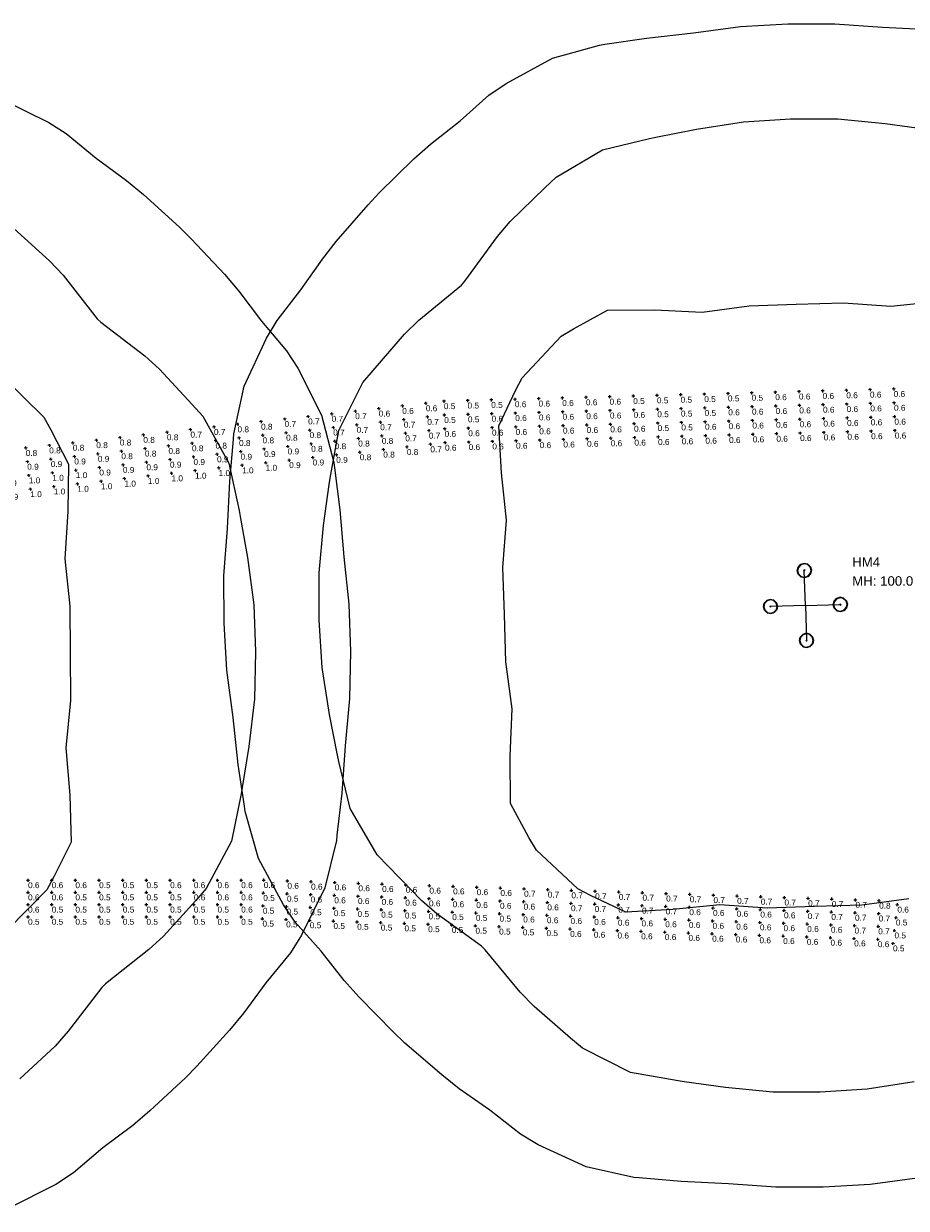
# Model space of a CAD drawing. Extents: x -62 to 9200, y 444 to 4096.
# Tile 5 of 32: x 1739 to 2112, y 1641 to 2141. Entities that reach past the tile are written whole.
import ezdxf

# ---------------------------------------------------------------- set-up
doc = ezdxf.new("R2010")
doc.units = 0
doc.header["$MEASUREMENT"] = 0
for name, color, linetype, lineweight in [('AGI32-Project_1-CALCPTS', 7, 'Continuous', 0), ('AGI32-Project_1-LUMINAIRE', 7, 'Continuous', 0), ('AGI32-Project_1-MARKPOINT', 7, 'Continuous', 0), ('AGI32-Project_1-POLE_PENDANT', 7, 'Continuous', 0), ('AGI32-Project_1-TEMPLATE', 7, 'Continuous', 0)]:
    doc.layers.add(name, color=color, linetype=linetype, lineweight=lineweight)
doc.styles.add('AGI32-Arial', font='arial.ttf')

# ---------------------------------------------------------------- blocks, each defined once
blk = doc.blocks.new('AGI32-IDxl7hnj-Project_1-LUMINAIRE-HM4_Template1')
at = {"layer": 'AGI32-Project_1-TEMPLATE', "color": 1, "linetype": 'ByBlock', "lineweight": 0}
for p, q in [((-39.88, 242.96, -100), (-19.94, 245.03, -100)), ((-19.94, 245.03, -100), (0, 245.55, -100)), ((0, 245.55, -100), (19.94, 245.03, -100)), ((19.94, 245.03, -100), (39.88, 242.96, -100)), ((-77.47, 239.28, -100), (-59.82, 241.41, -100)), ((-59.82, 241.41, -100), (-39.88, 242.96, -100)), ((39.88, 242.96, -100), (59.82, 241.41, -100)), ((59.82, 241.41, -100), (77.47, 239.28, -100)), ((-99.7, 234.05, -100), (-79.76, 239.05, -100)), ((-79.76, 239.05, -100), (-77.47, 239.28, -100)), ((77.47, 239.28, -100), (79.76, 239.05, -100)), ((79.76, 239.05, -100), (99.7, 234.05, -100)), ((-119.64, 224.08, -100), (-99.7, 234.05, -100)), ((99.7, 234.05, -100), (119.64, 224.08, -100)), ((-127.02, 219.34, -100), (-119.64, 224.08, -100)), ((119.64, 224.08, -100), (127.02, 219.34, -100)), ((-139.58, 208.87, -100), (-127.02, 219.34, -100)), ((127.02, 219.34, -100), (139.58, 208.87, -100)), ((-152.27, 199.4, -100), (-139.58, 208.87, -100)), ((139.58, 208.87, -100), (152.27, 199.4, -100)), ((-159.52, 193.38, -100), (-152.27, 199.4, -100)), ((152.27, 199.4, -100), (159.52, 193.38, -100)), ((-174.6, 179.46, -100), (-159.52, 193.38, -100)), ((159.52, 193.38, -100), (174.6, 179.46, -100)), ((-179.46, 174.6, -100), (-174.6, 179.46, -100)), ((174.6, 179.46, -100), (179.46, 174.6, -100)), ((-193.38, 159.52, -100), (-179.46, 174.6, -100)), ((179.46, 174.6, -100), (193.38, 159.52, -100)), ((-199.4, 152.27, -100), (-193.38, 159.52, -100)), ((193.38, 159.52, -100), (199.4, 152.27, -100)), ((-208.87, 139.58, -100), (-199.4, 152.27, -100)), ((199.4, 152.27, -100), (208.87, 139.58, -100)), ((-219.34, 127.02, -100), (-208.87, 139.58, -100)), ((208.87, 139.58, -100), (219.34, 127.02, -100)), ((-224.08, 119.64, -100), (-219.34, 127.02, -100)), ((219.34, 127.02, -100), (224.08, 119.64, -100)), ((-234.05, 99.7, -100), (-224.08, 119.64, -100)), ((224.08, 119.64, -100), (234.05, 99.7, -100)), ((-239.05, 79.76, -100), (-234.05, 99.7, -100)), ((234.05, 99.7, -100), (239.05, 79.76, -100)), ((-241.41, 59.82, -100), (-239.28, 77.47, -100)), ((-239.28, 77.47, -100), (-239.05, 79.76, -100)), ((239.05, 79.76, -100), (239.28, 77.47, -100)), ((239.28, 77.47, -100), (241.41, 59.82, -100)), ((-242.96, 39.88, -100), (-241.41, 59.82, -100)), ((241.41, 59.82, -100), (242.96, 39.88, -100)), ((-245.03, 19.94, -100), (-242.96, 39.88, -100)), ((242.96, 39.88, -100), (245.03, 19.94, -100)), ((-245.55, 0, -100), (-245.03, 19.94, -100)), ((245.03, 19.94, -100), (245.55, 0, -100)), ((-245.03, -19.94, -100), (-245.55, 0, -100)), ((245.55, 0, -100), (245.03, -19.94, -100)), ((-242.96, -39.88, -100), (-245.03, -19.94, -100)), ((245.03, -19.94, -100), (242.96, -39.88, -100)), ((242.96, -39.88, -100), (241.41, -59.82, -100)), ((-224.08, -119.64, -100), (-234.05, -99.7, -100)), ((234.05, -99.7, -100), (224.08, -119.64, -100)), ((-219.34, -127.02, -100), (-224.08, -119.64, -100)), ((224.08, -119.64, -100), (219.34, -127.02, -100)), ((-208.87, -139.58, -100), (-219.34, -127.02, -100)), ((219.34, -127.02, -100), (208.87, -139.58, -100)), ((-199.4, -152.27, -100), (-208.87, -139.58, -100)), ((208.87, -139.58, -100), (199.4, -152.27, -100)), ((-193.38, -159.52, -100), (-199.4, -152.27, -100)), ((199.4, -152.27, -100), (193.38, -159.52, -100)), ((-179.46, -174.6, -100), (-193.38, -159.52, -100)), ((193.38, -159.52, -100), (179.46, -174.6, -100)), ((-174.6, -179.46, -100), (-179.46, -174.6, -100)), ((179.46, -174.6, -100), (174.6, -179.46, -100)), ((-159.52, -193.38, -100), (-174.6, -179.46, -100)), ((174.6, -179.46, -100), (159.52, -193.38, -100)), ((-152.27, -199.4, -100), (-159.52, -193.38, -100)), ((159.52, -193.38, -100), (152.27, -199.4, -100)), ((-139.58, -208.87, -100), (-152.27, -199.4, -100)), ((152.27, -199.4, -100), (139.58, -208.87, -100)), ((-127.02, -219.34, -100), (-139.58, -208.87, -100)), ((139.58, -208.87, -100), (127.02, -219.34, -100)), ((-119.64, -224.08, -100), (-127.02, -219.34, -100)), ((127.02, -219.34, -100), (119.64, -224.08, -100)), ((-99.7, -234.05, -100), (-119.64, -224.08, -100)), ((119.64, -224.08, -100), (99.7, -234.05, -100)), ((-79.76, -239.05, -100), (-99.7, -234.05, -100)), ((99.7, -234.05, -100), (79.76, -239.05, -100)), ((-77.47, -239.28, -100), (-79.76, -239.05, -100)), ((-59.82, -241.41, -100), (-77.47, -239.28, -100)), ((77.47, -239.28, -100), (59.82, -241.41, -100)), ((79.76, -239.05, -100), (77.47, -239.28, -100)), ((-39.88, -242.96, -100), (-59.82, -241.41, -100)), ((-19.94, -245.03, -100), (-39.88, -242.96, -100)), ((39.88, -242.96, -100), (19.94, -245.03, -100)), ((59.82, -241.41, -100), (39.88, -242.96, -100)), ((0, -245.55, -100), (-19.94, -245.03, -100)), ((19.94, -245.03, -100), (0, -245.55, -100))]:
    blk.add_line(p, q, dxfattribs=at)
at = {"layer": 'AGI32-Project_1-TEMPLATE', "color": 5, "linetype": 'ByBlock', "lineweight": 0}
for p, q in [((-19.94, 204.82, -100), (0, 205.43, -100)), ((0, 205.43, -100), (19.94, 204.82, -100)), ((-57.19, 199.4, -100), (-39.88, 202.32, -100)), ((-39.88, 202.32, -100), (-19.94, 204.82, -100)), ((19.94, 204.82, -100), (39.88, 202.32, -100)), ((39.88, 202.32, -100), (57.19, 199.4, -100)), ((-79.76, 194.75, -100), (-59.82, 198.94, -100)), ((-59.82, 198.94, -100), (-57.19, 199.4, -100)), ((57.19, 199.4, -100), (59.82, 198.94, -100)), ((59.82, 198.94, -100), (79.76, 194.75, -100)), ((-99.7, 183.89, -100), (-79.76, 194.75, -100)), ((79.76, 194.75, -100), (99.7, 183.89, -100)), ((-104.66, 179.46, -100), (-99.7, 183.89, -100)), ((99.7, 183.89, -100), (104.66, 179.46, -100)), ((-119.64, 165.7, -100), (-104.66, 179.46, -100)), ((104.66, 179.46, -100), (119.64, 165.7, -100)), ((-125.3, 159.52, -100), (-119.64, 165.7, -100)), ((119.64, 165.7, -100), (125.3, 159.52, -100)), ((-139.58, 141.1, -100), (-125.3, 159.52, -100)), ((125.3, 159.52, -100), (139.58, 141.1, -100)), ((-141.1, 139.58, -100), (-139.58, 141.1, -100)), ((139.58, 141.1, -100), (141.1, 139.58, -100)), ((-159.52, 125.3, -100), (-141.1, 139.58, -100)), ((141.1, 139.58, -100), (159.52, 125.3, -100)), ((-165.7, 119.64, -100), (-159.52, 125.3, -100)), ((159.52, 125.3, -100), (165.7, 119.64, -100)), ((-179.46, 104.66, -100), (-165.7, 119.64, -100)), ((165.7, 119.64, -100), (179.46, 104.66, -100)), ((-183.89, 99.7, -100), (-179.46, 104.66, -100)), ((179.46, 104.66, -100), (183.89, 99.7, -100)), ((-194.75, 79.76, -100), (-183.89, 99.7, -100)), ((183.89, 99.7, -100), (194.75, 79.76, -100)), ((-198.94, 59.82, -100), (-194.75, 79.76, -100)), ((194.75, 79.76, -100), (198.94, 59.82, -100)), ((-202.32, 39.88, -100), (-199.4, 57.19, -100)), ((-199.4, 57.19, -100), (-198.94, 59.82, -100)), ((198.94, 59.82, -100), (199.4, 57.19, -100)), ((199.4, 57.19, -100), (202.32, 39.88, -100)), ((-204.82, 19.94, -100), (-202.32, 39.88, -100)), ((202.32, 39.88, -100), (204.82, 19.94, -100)), ((-205.43, 0, -100), (-204.82, 19.94, -100)), ((204.82, 19.94, -100), (205.43, 0, -100)), ((-204.82, -19.94, -100), (-205.43, 0, -100)), ((205.43, 0, -100), (204.82, -19.94, -100)), ((-202.32, -39.88, -100), (-204.82, -19.94, -100)), ((204.82, -19.94, -100), (202.32, -39.88, -100)), ((202.32, -39.88, -100), (199.4, -57.19, -100)), ((-165.7, -119.64, -100), (-179.46, -104.66, -100)), ((179.46, -104.66, -100), (165.7, -119.64, -100)), ((-159.52, -125.3, -100), (-165.7, -119.64, -100)), ((165.7, -119.64, -100), (159.52, -125.3, -100)), ((-141.1, -139.58, -100), (-159.52, -125.3, -100)), ((159.52, -125.3, -100), (141.1, -139.58, -100)), ((-139.58, -141.1, -100), (-141.1, -139.58, -100)), ((141.1, -139.58, -100), (139.58, -141.1, -100)), ((-125.3, -159.52, -100), (-139.58, -141.1, -100)), ((139.58, -141.1, -100), (125.3, -159.52, -100)), ((-119.64, -165.7, -100), (-125.3, -159.52, -100)), ((125.3, -159.52, -100), (119.64, -165.7, -100)), ((-104.66, -179.46, -100), (-119.64, -165.7, -100)), ((119.64, -165.7, -100), (104.66, -179.46, -100)), ((-99.7, -183.89, -100), (-104.66, -179.46, -100)), ((104.66, -179.46, -100), (99.7, -183.89, -100)), ((-79.76, -194.75, -100), (-99.7, -183.89, -100)), ((99.7, -183.89, -100), (79.76, -194.75, -100)), ((-59.82, -198.94, -100), (-79.76, -194.75, -100)), ((79.76, -194.75, -100), (59.82, -198.94, -100)), ((-57.19, -199.4, -100), (-59.82, -198.94, -100)), ((-39.88, -202.32, -100), (-57.19, -199.4, -100)), ((57.19, -199.4, -100), (39.88, -202.32, -100)), ((59.82, -198.94, -100), (57.19, -199.4, -100)), ((-19.94, -204.82, -100), (-39.88, -202.32, -100)), ((0, -205.43, -100), (-19.94, -204.82, -100)), ((19.94, -204.82, -100), (0, -205.43, -100)), ((39.88, -202.32, -100), (19.94, -204.82, -100))]:
    blk.add_line(p, q, dxfattribs=at)
at = {"layer": 'AGI32-Project_1-TEMPLATE', "color": 3, "linetype": 'ByBlock', "lineweight": 0}
for p, q in [((-94.36, 119.64, -100), (-79.76, 127.04, -100)), ((-79.76, 127.04, -100), (-59.82, 126.59, -100)), ((-59.82, 126.59, -100), (-39.88, 125.12, -100)), ((-39.88, 125.12, -100), (-19.94, 127.16, -100)), ((-19.94, 127.16, -100), (0, 127.16, -100)), ((0, 127.16, -100), (19.94, 127.16, -100)), ((19.94, 127.16, -100), (39.88, 125.12, -100)), ((39.88, 125.12, -100), (59.82, 126.59, -100)), ((59.82, 126.59, -100), (79.76, 127.04, -100)), ((79.76, 127.04, -100), (94.36, 119.64, -100)), ((-116.67, 99.7, -100), (-99.7, 116.67, -100)), ((-99.7, 116.67, -100), (-94.36, 119.64, -100)), ((94.36, 119.64, -100), (99.7, 116.67, -100)), ((99.7, 116.67, -100), (116.67, 99.7, -100)), ((-119.64, 94.36, -100), (-116.67, 99.7, -100)), ((116.67, 99.7, -100), (119.64, 94.36, -100)), ((-127.04, 79.76, -100), (-119.64, 94.36, -100)), ((119.64, 94.36, -100), (127.04, 79.76, -100)), ((-126.59, 59.82, -100), (-127.04, 79.76, -100)), ((127.04, 79.76, -100), (126.59, 59.82, -100)), ((-125.12, 39.88, -100), (-126.59, 59.82, -100)), ((126.59, 59.82, -100), (125.12, 39.88, -100)), ((-127.16, 19.94, -100), (-125.12, 39.88, -100)), ((125.12, 39.88, -100), (127.16, 19.94, -100)), ((-127.16, 0, -100), (-127.16, 19.94, -100)), ((127.16, 19.94, -100), (127.16, 0, -100)), ((-127.16, -19.94, -100), (-127.16, 0, -100)), ((127.16, 0, -100), (127.16, -19.94, -100)), ((-125.12, -39.88, -100), (-127.16, -19.94, -100)), ((127.16, -19.94, -100), (125.12, -39.88, -100)), ((125.12, -39.88, -100), (126.59, -59.82, -100)), ((-99.7, -116.67, -100), (-116.67, -99.7, -100)), ((116.67, -99.7, -100), (99.7, -116.67, -100)), ((-94.36, -119.64, -100), (-99.7, -116.67, -100)), ((-79.76, -127.04, -100), (-94.36, -119.64, -100)), ((94.36, -119.64, -100), (79.76, -127.04, -100)), ((99.7, -116.67, -100), (94.36, -119.64, -100)), ((-59.82, -126.59, -100), (-79.76, -127.04, -100)), ((-39.88, -125.12, -100), (-59.82, -126.59, -100)), ((-19.94, -127.16, -100), (-39.88, -125.12, -100)), ((0, -127.16, -100), (-19.94, -127.16, -100)), ((19.94, -127.16, -100), (0, -127.16, -100)), ((39.88, -125.12, -100), (19.94, -127.16, -100)), ((59.82, -126.59, -100), (39.88, -125.12, -100)), ((79.76, -127.04, -100), (59.82, -126.59, -100))]:
    blk.add_line(p, q, dxfattribs=at)
blk = doc.blocks.new('AGI32-IDxl7hnj-Project_1-LUMINAIRE-HM4_63')
at = {"layer": 'AGI32-Project_1-TEMPLATE', "color": 7, "linetype": 'ByBlock', "lineweight": 0}
blk.add_blockref('AGI32-IDxl7hnj-Project_1-LUMINAIRE-HM4_Template1', (0, 0), dxfattribs=at)
blk = doc.blocks.new('AGI32-IDxl7hnj-Project_1-LUMINAIRE-HM4_Symbol')
at = {"layer": 'AGI32-Project_1-LUMINAIRE', "color": 7, "linetype": 'ByBlock', "lineweight": 0}
for p, q in [((-0.87, 0.5), (-1, 0)), ((-0.87, 0.5, -0.3), (-1, 0, -0.3)), ((-1, 0), (-0.87, 0.5)), ((-1, 0), (-0.87, -0.5)), ((-1, 0, -0.3), (-1, 0)), ((-1, 0, -0.3), (-0.87, -0.5, -0.3)), ((-0.87, -0.5), (-1, 0)), ((-1, 0), (-1, 0, -0.3)), ((-0.82, 0.45, -0.3), (-0.95, 0, -0.3)), ((-0.95, 0, -0.3), (-0.82, -0.45, -0.3)), ((-0.5, 0.87), (-0.87, 0.5)), ((-0.5, 0.87, -0.3), (-0.87, 0.5, -0.3)), ((-0.87, 0.5), (-0.5, 0.87)), ((-0.87, 0.5, -0.3), (-0.87, 0.5)), ((-0.87, 0.5), (-0.87, 0.5, -0.3)), ((-0.45, 0.82, -0.3), (-0.82, 0.45, -0.3)), ((0, 1), (-0.5, 0.87)), ((0, 1, -0.3), (-0.5, 0.87, -0.3)), ((-0.5, 0.87), (0, 1)), ((-0.5, 0.87, -0.3), (-0.5, 0.87)), ((-0.5, 0.87), (-0.5, 0.87, -0.3)), ((0, 0.95, -0.3), (-0.45, 0.82, -0.3)), ((-0.1, 0), (0.1, 0)), ((0.5, 0.87), (0, 1)), ((0.5, 0.87, -0.3), (0, 1, -0.3)), ((0, 1, -0.3), (0, 1)), ((0, 1), (0.5, 0.87)), ((0, 1), (0, 1, -0.3)), ((0.45, 0.82, -0.3), (0, 0.95, -0.3)), ((0, -0.1), (0, 0.1)), ((0, 0.1), (0.1, 0)), ((0, -0.1), (0.1, 0)), ((0.82, 0.45, -0.3), (0.45, 0.82, -0.3)), ((0.87, 0.5), (0.5, 0.87)), ((0.87, 0.5, -0.3), (0.5, 0.87, -0.3)), ((0.5, 0.87, -0.3), (0.5, 0.87)), ((0.5, 0.87), (0.87, 0.5)), ((0.5, 0.87), (0.5, 0.87, -0.3)), ((0.95, 0, -0.3), (0.82, 0.45, -0.3)), ((0.82, -0.45, -0.3), (0.95, 0, -0.3)), ((1, 0), (0.87, 0.5)), ((1, 0, -0.3), (0.87, 0.5, -0.3)), ((0.87, 0.5, -0.3), (0.87, 0.5)), ((0.87, 0.5), (1, 0)), ((0.87, 0.5), (0.87, 0.5, -0.3)), ((0.87, -0.5), (1, 0)), ((0.87, -0.5, -0.3), (1, 0, -0.3)), ((1, 0), (0.87, -0.5)), ((1, 0), (1, 0, -0.3)), ((1, 0, -0.3), (1, 0)), ((-0.87, -0.5), (-0.5, -0.87)), ((-0.87, -0.5, -0.3), (-0.87, -0.5)), ((-0.87, -0.5, -0.3), (-0.5, -0.87, -0.3)), ((-0.5, -0.87), (-0.87, -0.5)), ((-0.87, -0.5), (-0.87, -0.5, -0.3)), ((-0.82, -0.45, -0.3), (-0.45, -0.82, -0.3)), ((-0.5, -0.87), (0, -1)), ((-0.5, -0.87, -0.3), (-0.5, -0.87)), ((-0.5, -0.87, -0.3), (0, -1, -0.3)), ((0, -1), (-0.5, -0.87)), ((-0.5, -0.87), (-0.5, -0.87, -0.3)), ((-0.45, -0.82, -0.3), (0, -0.95, -0.3)), ((0, -0.95, -0.3), (0.45, -0.82, -0.3)), ((0, -1), (0.5, -0.87)), ((0, -1, -0.3), (0.5, -0.87, -0.3)), ((0.5, -0.87), (0, -1)), ((0, -1, -0.3), (0, -1)), ((0, -1), (0, -1, -0.3)), ((0.45, -0.82, -0.3), (0.82, -0.45, -0.3)), ((0.5, -0.87), (0.87, -0.5)), ((0.5, -0.87, -0.3), (0.87, -0.5, -0.3)), ((0.87, -0.5), (0.5, -0.87)), ((0.5, -0.87, -0.3), (0.5, -0.87)), ((0.5, -0.87), (0.5, -0.87, -0.3)), ((0.87, -0.5, -0.3), (0.87, -0.5)), ((0.87, -0.5), (0.87, -0.5, -0.3))]:
    blk.add_line(p, q, dxfattribs=at)
blk = doc.blocks.new('AGI32-IDxl7hnj-Project_1-LUMINAIRE-HM4_43-1')
at = {"layer": 'AGI32-Project_1-LUMINAIRE', "color": 7, "linetype": 'ByBlock', "lineweight": 0, "xscale": 3, "yscale": 3, "zscale": 3}
blk.add_blockref('AGI32-IDxl7hnj-Project_1-LUMINAIRE-HM4_Symbol', (0, 0), dxfattribs=at)
blk = doc.blocks.new('AGI32-IDxl7hnj-Project_1-LUMINAIRE-HM4_43-2')
at = {"layer": 'AGI32-Project_1-LUMINAIRE', "color": 7, "linetype": 'ByBlock', "lineweight": 0, "xscale": 3, "yscale": 3, "zscale": 3}
blk.add_blockref('AGI32-IDxl7hnj-Project_1-LUMINAIRE-HM4_Symbol', (0, 0), dxfattribs=at)
blk = doc.blocks.new('AGI32-IDxl7hnj-Project_1-LUMINAIRE-HM4_43-3')
at = {"layer": 'AGI32-Project_1-LUMINAIRE', "color": 7, "linetype": 'ByBlock', "lineweight": 0, "xscale": 3, "yscale": 3, "zscale": 3}
blk.add_blockref('AGI32-IDxl7hnj-Project_1-LUMINAIRE-HM4_Symbol', (0, 0), dxfattribs=at)
blk = doc.blocks.new('AGI32-IDxl7hnj-Project_1-LUMINAIRE-HM4_43-4')
at = {"layer": 'AGI32-Project_1-LUMINAIRE', "color": 7, "linetype": 'ByBlock', "lineweight": 0, "xscale": 3, "yscale": 3, "zscale": 3}
blk.add_blockref('AGI32-IDxl7hnj-Project_1-LUMINAIRE-HM4_Symbol', (0, 0), dxfattribs=at)
blk = doc.blocks.new('AGI32-IDxl7hnj-Project_1-LUMINAIRE-HM4_43_Labels')
at = {"layer": 'AGI32-Project_1-LUMINAIRE', "color": 7, "linetype": 'ByBlock', "lineweight": 0, "char_height": 4, "attachment_point": 1, "style": 'AGI32-Arial'}
for s, insert in [('HM4', (19.77, 20.35, 100)), ('MH: 100.0', (19.77, 12.35, 100))]:
    blk.add_mtext(s, dxfattribs=dict(at, insert=insert))
blk = doc.blocks.new('AGI32-IDxl7hnj-Project_1-LUMINAIRE-HM4_43')
at = {"layer": 'AGI32-Project_1-POLE_PENDANT', "color": 7, "linetype": 'ByBlock', "lineweight": 0}
for q in [(0, 14.751), (-14.751, 0), (14.751, 0), (0, -14.751), (0, 0, -100)]:
    blk.add_line((0, 0), q, dxfattribs=at)
at = {"layer": 'AGI32-Project_1-LUMINAIRE', "color": 7, "linetype": 'ByBlock', "lineweight": 0}
for name, p, rotation in [('AGI32-IDxl7hnj-Project_1-LUMINAIRE-HM4_43-2', (0, 14.751), 90.00007750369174), ('AGI32-IDxl7hnj-Project_1-LUMINAIRE-HM4_43-3', (-14.751, 0), 180.0001550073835), ('AGI32-IDxl7hnj-Project_1-LUMINAIRE-HM4_43-4', (0, -14.751), 270.0002325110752), ('AGI32-IDxl7hnj-Project_1-LUMINAIRE-HM4_43_Labels', (0, 0, -100), 268.2629214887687)]:
    blk.add_blockref(name, p, dxfattribs=dict(at, rotation=rotation))
blk.add_blockref('AGI32-IDxl7hnj-Project_1-LUMINAIRE-HM4_43-1', (14.751, 0), dxfattribs=at)
at = {"layer": 'AGI32-Project_1-TEMPLATE', "color": 7, "linetype": 'ByBlock', "lineweight": 0}
blk.add_blockref('AGI32-IDxl7hnj-Project_1-LUMINAIRE-HM4_Template1', (0, 0), dxfattribs=at)
blk = doc.blocks.new('AGI32-IDxl7hnj-MARKPOINT')
at = {"layer": 'AGI32-Project_1-MARKPOINT', "color": 0, "linetype": 'Continuous', "lineweight": 0}
for p, q in [((-0.125, 0), (0.125, 0)), ((0, -0.125), (0, 0.125))]:
    blk.add_line(p, q, dxfattribs=at)
blk = doc.blocks.new('AGI32-IDxl7hnj-Project_1-CALCPTS-US 35 EB - STA 1133+00 TO STA 1134+00_Luminance')
at = {"layer": 'AGI32-Project_1-MARKPOINT', "color": 154, "linetype": 'Continuous', "lineweight": 0, "xscale": 5, "yscale": 5, "zscale": 5}
for p in [(1741.02, 1779.54), (1751.02, 1779.54), (1761.02, 1779.54), (1771.02, 1779.54), (1781.02, 1779.54), (1791.02, 1779.54), (1801.02, 1779.54), (1811.02, 1779.54), (1821.02, 1779.54), (1831.02, 1779.54), (1741.02, 1774.39), (1751.02, 1774.39), (1761.02, 1774.39), (1771.02, 1774.39), (1781.02, 1774.39), (1791.02, 1774.39), (1801.02, 1774.39), (1811.02, 1774.39), (1821.02, 1774.39), (1831.02, 1774.39), (1741.02, 1769.24), (1751.02, 1769.24), (1761.02, 1769.24), (1771.02, 1769.24), (1781.02, 1769.24), (1791.02, 1769.24), (1801.02, 1769.24), (1811.02, 1769.24), (1821.02, 1769.24), (1831.02, 1769.24), (1741.02, 1764.09), (1751.02, 1764.09), (1761.02, 1764.09), (1771.02, 1764.09), (1781.02, 1764.09), (1791.02, 1764.09), (1801.02, 1764.09), (1811.02, 1764.09), (1821.02, 1764.09), (1831.02, 1764.09)]:
    blk.add_blockref('AGI32-IDxl7hnj-MARKPOINT', p, dxfattribs=at)
at = {"layer": 'AGI32-Project_1-CALCPTS', "color": 154, "linetype": 'Continuous', "lineweight": 0, "char_height": 2.5, "attachment_point": 1, "style": 'AGI32-Arial'}
for s, insert in [('0.6', (1741.02, 1778.71)), ('0.6', (1751.02, 1778.71)), ('0.6', (1761.02, 1778.71)), ('0.5', (1771.02, 1778.71)), ('0.5', (1781.02, 1778.71)), ('0.5', (1791.02, 1778.71)), ('0.6', (1801.02, 1778.71)), ('0.6', (1811.02, 1778.71)), ('0.6', (1821.02, 1778.71)), ('0.6', (1831.02, 1778.71)), ('0.6', (1741.02, 1773.56)), ('0.6', (1751.02, 1773.56)), ('0.5', (1761.02, 1773.56)), ('0.5', (1771.02, 1773.56)), ('0.5', (1781.02, 1773.56)), ('0.5', (1791.02, 1773.56)), ('0.5', (1801.02, 1773.56)), ('0.6', (1811.02, 1773.56)), ('0.6', (1821.02, 1773.56)), ('0.6', (1831.02, 1773.56)), ('0.6', (1741.02, 1768.41)), ('0.5', (1751.02, 1768.41)), ('0.5', (1761.02, 1768.41)), ('0.5', (1771.02, 1768.41)), ('0.5', (1781.02, 1768.41)), ('0.5', (1791.02, 1768.41)), ('0.5', (1801.02, 1768.41)), ('0.5', (1811.02, 1768.41)), ('0.5', (1821.02, 1768.41)), ('0.6', (1831.02, 1768.41)), ('0.5', (1741.02, 1763.26)), ('0.5', (1751.02, 1763.26)), ('0.5', (1761.02, 1763.26)), ('0.5', (1771.02, 1763.26)), ('0.5', (1781.02, 1763.26)), ('0.5', (1791.02, 1763.26)), ('0.5', (1801.02, 1763.26)), ('0.5', (1811.02, 1763.26)), ('0.5', (1821.02, 1763.26)), ('0.5', (1831.02, 1763.26))]:
    blk.add_mtext(s, dxfattribs=dict(at, insert=insert))
blk = doc.blocks.new('AGI32-IDxl7hnj-Project_1-CALCPTS-US 35 EB - STA 1134+00 TO STA 1137+00_Luminance')
at = {"layer": 'AGI32-Project_1-MARKPOINT', "color": 154, "linetype": 'Continuous', "lineweight": 0, "xscale": 5, "yscale": 5, "zscale": 5, "rotation": 358.0852998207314}
for p in [(1840.55, 1779.6), (1850.54, 1779.26), (1840.36, 1774.17), (1860.53, 1778.93), (1870.53, 1778.59), (1880.52, 1778.26), (1890.52, 1777.93), (1900.51, 1777.59), (1910.51, 1777.26), (1920.5, 1776.92), (1930.49, 1776.59), (1940.49, 1776.26), (1950.48, 1775.92), (1960.48, 1775.59), (1970.47, 1775.25), (1980.47, 1774.92), (1990.46, 1774.58), (2000.46, 1774.25), (1850.36, 1773.83), (1860.35, 1773.5), (1870.35, 1773.17), (1880.34, 1772.83), (1890.34, 1772.5), (1900.33, 1772.16), (1910.33, 1771.83), (1920.32, 1771.49), (1930.31, 1771.16), (1940.31, 1770.83), (1950.3, 1770.49), (1960.3, 1770.16), (1970.29, 1769.82), (1980.29, 1769.49), (1990.28, 1769.16), (2010.45, 1773.92), (2020.44, 1773.58), (2030.44, 1773.25), (2040.43, 1772.91), (2050.43, 1772.58), (2060.42, 1772.24), (2070.42, 1771.91), (2080.41, 1771.58), (2090.41, 1771.24), (2100.4, 1770.91), (1840.18, 1768.74), (1850.18, 1768.41), (1860.17, 1768.07), (1870.17, 1767.74), (1880.16, 1767.4), (1890.15, 1767.07), (1900.15, 1766.74), (1910.14, 1766.4), (1920.14, 1766.07), (1930.13, 1765.73), (1940.13, 1765.4), (1950.12, 1765.07), (1960.12, 1764.73), (1970.11, 1764.4), (2000.27, 1768.82), (2010.27, 1768.49), (2020.26, 1768.15), (2030.26, 1767.82), (2040.25, 1767.48), (2050.25, 1767.15), (2060.24, 1766.82), (2070.24, 1766.48), (2080.23, 1766.15), (2090.22, 1765.82), (2100.22, 1765.48), (1840, 1763.31), (1849.99, 1762.98), (1859.99, 1762.64), (1869.98, 1762.31), (1879.98, 1761.98), (1889.97, 1761.64), (1899.97, 1761.31), (1909.96, 1760.97), (1919.96, 1760.64), (1929.95, 1760.31), (1939.94, 1759.97), (1949.94, 1759.64), (1959.93, 1759.3), (1980.1, 1764.06), (1990.1, 1763.73), (2000.09, 1763.39), (2010.09, 1763.06), (2020.08, 1762.73), (2030.08, 1762.39), (2040.07, 1762.06), (2050.07, 1761.72), (2060.06, 1761.39), (2070.05, 1761.06), (2080.05, 1760.72), (2090.04, 1760.39), (2100.04, 1760.05), (1969.93, 1758.97), (1979.92, 1758.63), (1989.92, 1758.3), (1999.91, 1757.97), (2009.91, 1757.63), (2019.9, 1757.3), (2029.89, 1756.96), (2039.89, 1756.63), (2049.88, 1756.3), (2059.88, 1755.96), (2069.87, 1755.63), (2079.87, 1755.29), (2089.86, 1754.96), (2099.86, 1754.62)]:
    blk.add_blockref('AGI32-IDxl7hnj-MARKPOINT', p, dxfattribs=at)
at = {"layer": 'AGI32-Project_1-CALCPTS', "color": 154, "linetype": 'Continuous', "lineweight": 0, "char_height": 2.5, "attachment_point": 1, "style": 'AGI32-Arial'}
for s, insert in [('0.6', (1840.55, 1778.76)), ('0.6', (1850.54, 1778.43)), ('0.6', (1860.53, 1778.09)), ('0.6', (1870.53, 1777.76)), ('0.6', (1880.52, 1777.43)), ('0.6', (1890.52, 1777.09)), ('0.6', (1900.51, 1776.76)), ('0.6', (1910.51, 1776.42)), ('0.6', (1920.5, 1776.09)), ('0.6', (1930.49, 1775.76)), ('0.6', (1940.49, 1775.42)), ('0.7', (1950.48, 1775.09)), ('0.7', (1960.48, 1774.75)), ('0.5', (1840.36, 1773.33)), ('0.5', (1850.36, 1773)), ('0.6', (1860.35, 1772.67)), ('0.6', (1870.35, 1772.33)), ('0.6', (1880.34, 1772)), ('0.6', (1890.34, 1771.66)), ('0.6', (1900.33, 1771.33)), ('0.6', (1910.33, 1771)), ('0.6', (1920.32, 1770.66)), ('0.6', (1930.31, 1770.33)), ('0.6', (1940.31, 1769.99)), ('0.7', (1970.47, 1774.42)), ('0.7', (1980.47, 1774.08)), ('0.7', (1990.46, 1773.75)), ('0.7', (2000.46, 1773.42)), ('0.7', (2010.45, 1773.08)), ('0.7', (2020.44, 1772.75)), ('0.7', (2030.44, 1772.41)), ('0.7', (2040.43, 1772.08)), ('0.7', (2050.43, 1771.75)), ('0.7', (2060.42, 1771.41)), ('0.7', (2070.42, 1771.08)), ('0.7', (2080.41, 1770.74)), ('0.7', (2090.41, 1770.41)), ('0.8', (2100.4, 1770.08)), ('0.5', (1840.18, 1767.91)), ('0.5', (1850.18, 1767.57)), ('0.5', (1860.17, 1767.24)), ('0.5', (1870.17, 1766.9)), ('0.5', (1880.16, 1766.57)), ('0.5', (1890.15, 1766.24)), ('0.5', (1900.15, 1765.9)), ('0.5', (1910.14, 1765.57)), ('0.5', (1920.14, 1765.23)), ('0.5', (1930.13, 1764.9)), ('0.6', (1950.3, 1769.66)), ('0.6', (1960.3, 1769.33)), ('0.7', (1970.29, 1768.99)), ('0.7', (1980.29, 1768.66)), ('0.7', (1990.28, 1768.32)), ('0.7', (2000.27, 1767.99)), ('0.7', (2010.27, 1767.65)), ('0.6', (2020.26, 1767.32)), ('0.6', (2030.26, 1766.99)), ('0.6', (2040.25, 1766.65)), ('0.6', (2050.25, 1766.32)), ('0.6', (2060.24, 1765.98)), ('0.7', (2070.24, 1765.65)), ('0.7', (2080.23, 1765.32)), ('0.7', (2090.22, 1764.98)), ('0.5', (1840, 1762.48)), ('0.5', (1849.99, 1762.14)), ('0.5', (1859.99, 1761.81)), ('0.5', (1869.98, 1761.48)), ('0.5', (1879.98, 1761.14)), ('0.5', (1889.97, 1760.81)), ('0.5', (1899.97, 1760.47)), ('0.5', (1909.96, 1760.14)), ('0.5', (1919.96, 1759.81)), ('0.5', (1940.13, 1764.57)), ('0.6', (1950.12, 1764.23)), ('0.6', (1960.12, 1763.9)), ('0.6', (1970.11, 1763.56)), ('0.6', (1980.1, 1763.23)), ('0.6', (1990.1, 1762.89)), ('0.6', (2000.09, 1762.56)), ('0.6', (2010.09, 1762.23)), ('0.6', (2020.08, 1761.89)), ('0.6', (2030.08, 1761.56)), ('0.6', (2040.07, 1761.22)), ('0.6', (2050.07, 1760.89)), ('0.6', (2060.06, 1760.56)), ('0.6', (2070.05, 1760.22)), ('0.6', (2080.05, 1759.89)), ('0.7', (2100.22, 1764.65)), ('0.5', (1929.95, 1759.47)), ('0.5', (1939.94, 1759.14)), ('0.5', (1949.94, 1758.8)), ('0.5', (1959.93, 1758.47)), ('0.6', (1969.93, 1758.13)), ('0.6', (1979.92, 1757.8)), ('0.6', (1989.92, 1757.47)), ('0.6', (1999.91, 1757.13)), ('0.6', (2009.91, 1756.8)), ('0.6', (2019.9, 1756.46)), ('0.6', (2029.89, 1756.13)), ('0.6', (2039.89, 1755.8)), ('0.6', (2049.88, 1755.46)), ('0.6', (2059.88, 1755.13)), ('0.6', (2069.87, 1754.79)), ('0.7', (2090.04, 1759.55)), ('0.7', (2100.04, 1759.22)), ('0.6', (2079.87, 1754.46)), ('0.6', (2089.86, 1754.13)), ('0.6', (2099.86, 1753.79))]:
    blk.add_mtext(s, dxfattribs=dict(at, insert=insert))
blk = doc.blocks.new('AGI32-IDxl7hnj-Project_1-CALCPTS-US 35 EB - STA 1137+00 TO STA 1139+00_Luminance')
at = {"layer": 'AGI32-Project_1-MARKPOINT', "color": 154, "linetype": 'Continuous', "lineweight": 0, "xscale": 5, "yscale": 5, "zscale": 5, "rotation": 353.5883171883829}
for p in [(2108.12, 1769.26), (2118.05, 1768.14), (2127.99, 1767.02), (2137.93, 1765.91), (2147.87, 1764.79), (2107.5, 1763.79), (2117.44, 1762.67), (2127.38, 1761.56), (2137.32, 1760.44), (2147.25, 1759.32), (2157.8, 1763.67), (2167.74, 1762.56), (2177.68, 1761.44), (2187.62, 1760.32), (2197.55, 1759.2), (2106.89, 1758.33), (2116.83, 1757.21), (2126.76, 1756.09), (2136.7, 1754.98), (2157.19, 1758.21), (2167.13, 1757.09), (2177.07, 1755.97), (2187, 1754.86), (2207.49, 1758.09), (2217.43, 1756.97), (2227.37, 1755.86), (2237.3, 1754.74), (2106.27, 1752.86), (2116.21, 1751.74), (2126.15, 1750.63), (2136.09, 1749.51), (2146.64, 1753.86), (2156.58, 1752.74), (2166.51, 1751.63), (2176.45, 1750.51), (2186.39, 1749.39), (2196.94, 1753.74), (2206.88, 1752.62), (2216.82, 1751.51), (2226.75, 1750.39), (2236.69, 1749.27), (2247.24, 1753.62), (2257.18, 1752.5), (2267.12, 1751.39), (2277.05, 1750.27), (2286.99, 1749.15), (2146.02, 1748.39), (2155.96, 1747.28), (2165.9, 1746.16), (2175.84, 1745.04), (2196.33, 1748.28), (2206.26, 1747.16), (2216.2, 1746.04), (2226.14, 1744.92), (2246.63, 1748.16), (2256.56, 1747.04), (2266.5, 1745.92), (2276.44, 1744.81), (2296.93, 1748.04), (2185.77, 1743.93), (2195.71, 1742.81), (2205.65, 1741.69), (2215.59, 1740.58), (2225.52, 1739.46), (2236.07, 1743.81), (2246.01, 1742.69), (2255.95, 1741.58), (2265.89, 1740.46), (2275.82, 1739.34), (2286.38, 1743.69), (2296.31, 1742.57), (2235.46, 1738.34), (2245.4, 1737.23), (2255.34, 1736.11), (2265.27, 1734.99), (2285.76, 1738.22), (2295.7, 1737.11), (2275.21, 1733.88), (2285.15, 1732.76), (2295.09, 1731.64)]:
    blk.add_blockref('AGI32-IDxl7hnj-MARKPOINT', p, dxfattribs=at)
at = {"layer": 'AGI32-Project_1-CALCPTS', "color": 154, "linetype": 'Continuous', "lineweight": 0, "char_height": 2.5, "attachment_point": 1, "style": 'AGI32-Arial'}
for s, insert in [('0.6', (2108.12, 1768.42)), ('0.6', (2118.05, 1767.31)), ('0.6', (2127.99, 1766.19)), ('0.6', (2137.93, 1765.07)), ('0.5', (2107.5, 1762.96)), ('0.5', (2117.44, 1761.84)), ('0.6', (2127.38, 1760.72)), ('0.7', (2147.87, 1763.96)), ('0.7', (2157.8, 1762.84)), ('0.7', (2167.74, 1761.72)), ('0.7', (2177.68, 1760.61)), ('0.5', (2106.89, 1757.49)), ('0.5', (2116.83, 1756.38)), ('0.5', (2126.76, 1755.26)), ('0.6', (2137.32, 1759.61)), ('0.6', (2147.25, 1758.49)), ('0.6', (2157.19, 1757.37)), ('0.6', (2167.13, 1756.26)), ('0.6', (2177.07, 1755.14)), ('0.7', (2187.62, 1759.49)), ('0.7', (2197.55, 1758.37)), ('0.7', (2207.49, 1757.25)), ('0.7', (2217.43, 1756.14)), ('0.7', (2227.37, 1755.02)), ('0.5', (2106.27, 1752.03)), ('0.5', (2116.21, 1750.91)), ('0.5', (2126.15, 1749.79)), ('0.6', (2136.7, 1754.14)), ('0.6', (2146.64, 1753.03)), ('0.6', (2156.58, 1751.91)), ('0.6', (2166.51, 1750.79)), ('0.6', (2187, 1754.02)), ('0.6', (2196.94, 1752.91)), ('0.6', (2206.88, 1751.79)), ('0.7', (2216.82, 1750.67)), ('0.8', (2237.3, 1753.9)), ('0.8', (2247.24, 1752.79)), ('0.8', (2257.18, 1751.67)), ('0.8', (2267.12, 1750.55)), ('0.5', (2136.09, 1748.68)), ('0.5', (2146.02, 1747.56)), ('0.5', (2155.96, 1746.44)), ('0.5', (2165.9, 1745.33)), ('0.6', (2176.45, 1749.68)), ('0.6', (2186.39, 1748.56)), ('0.6', (2196.33, 1747.44)), ('0.6', (2206.26, 1746.33)), ('0.6', (2216.2, 1745.21)), ('0.7', (2226.75, 1749.56)), ('0.7', (2236.69, 1748.44)), ('0.7', (2246.63, 1747.32)), ('0.8', (2256.56, 1746.21)), ('0.8', (2266.5, 1745.09)), ('0.9', (2277.05, 1749.44)), ('0.9', (2286.99, 1748.32)), ('0.9', (2296.93, 1747.2)), ('0.6', (2175.84, 1744.21)), ('0.6', (2185.77, 1743.09)), ('0.6', (2195.71, 1741.98)), ('0.6', (2205.65, 1740.86)), ('0.6', (2215.59, 1739.74)), ('0.6', (2226.14, 1744.09)), ('0.7', (2236.07, 1742.97)), ('0.7', (2246.01, 1741.86)), ('0.7', (2255.95, 1740.74)), ('0.8', (2276.44, 1743.97)), ('0.8', (2286.38, 1742.86)), ('0.8', (2296.31, 1741.74)), ('0.6', (2225.52, 1738.63)), ('0.6', (2235.46, 1737.51)), ('0.6', (2245.4, 1736.39)), ('0.7', (2255.34, 1735.28)), ('0.7', (2265.89, 1739.62)), ('0.7', (2275.82, 1738.51)), ('0.7', (2285.76, 1737.39)), ('0.8', (2295.7, 1736.27)), ('0.7', (2265.27, 1734.16)), ('0.7', (2275.21, 1733.04)), ('0.7', (2285.15, 1731.93)), ('0.7', (2295.09, 1730.81))]:
    blk.add_mtext(s, dxfattribs=dict(at, insert=insert))
blk = doc.blocks.new('AGI32-IDxl7hnj-Project_1-CALCPTS-US 35 WB - STA 1132+00 TO STA 1135+00_Luminance')
at = {"layer": 'AGI32-Project_1-MARKPOINT', "color": 154, "linetype": 'Continuous', "lineweight": 0, "xscale": 5, "yscale": 5, "zscale": 5, "rotation": 186.3841631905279}
for p in [(1899.03, 1979.7), (1908.97, 1980.81), (1849.34, 1974.14), (1859.28, 1975.25), (1869.22, 1976.36), (1879.16, 1977.47), (1889.1, 1978.59), (1909.62, 1975.03), (1809.59, 1969.69), (1819.53, 1970.8), (1829.47, 1971.92), (1839.4, 1973.03), (1859.93, 1969.47), (1869.87, 1970.59), (1879.8, 1971.7), (1889.74, 1972.81), (1899.68, 1973.92), (1910.26, 1969.26), (1759.9, 1964.13), (1769.84, 1965.24), (1779.78, 1966.36), (1789.71, 1967.47), (1799.65, 1968.58), (1820.17, 1965.03), (1830.11, 1966.14), (1840.05, 1967.25), (1849.99, 1968.36), (1870.51, 1964.81), (1880.45, 1965.92), (1890.39, 1967.03), (1900.33, 1968.14), (1720.15, 1959.68), (1730.09, 1960.8), (1740.03, 1961.91), (1749.96, 1963.02), (1770.48, 1959.47), (1780.42, 1960.58), (1790.36, 1961.69), (1800.3, 1962.8), (1810.24, 1963.91), (1820.82, 1959.25), (1830.76, 1960.36), (1840.7, 1961.47), (1850.63, 1962.59), (1860.57, 1963.7), (1881.1, 1960.14), (1891.03, 1961.26), (1900.97, 1962.37), (1910.91, 1963.48), (1670.46, 1954.13), (1680.4, 1955.24), (1690.34, 1956.35), (1700.27, 1957.46), (1710.21, 1958.57), (1730.73, 1955.02), (1740.67, 1956.13), (1750.61, 1957.24), (1760.55, 1958.36), (1781.07, 1954.8), (1791.01, 1955.91), (1800.94, 1957.03), (1810.88, 1958.14), (1831.41, 1954.59), (1841.34, 1955.7), (1851.28, 1956.81), (1861.22, 1957.92), (1871.16, 1959.03), (1630.71, 1949.68), (1640.64, 1950.79), (1650.58, 1951.9), (1660.52, 1953.01), (1681.04, 1949.46), (1690.98, 1950.57), (1700.92, 1951.68), (1710.86, 1952.8), (1720.8, 1953.91), (1731.38, 1949.24), (1741.32, 1950.36), (1751.26, 1951.47), (1761.19, 1952.58), (1771.13, 1953.69), (1791.65, 1950.14), (1801.59, 1951.25), (1811.53, 1952.36), (1821.47, 1953.47), (1620.77, 1948.57), (1641.29, 1945.01), (1651.23, 1946.12), (1661.17, 1947.24), (1671.11, 1948.35), (1691.63, 1944.8), (1701.57, 1945.91), (1711.5, 1947.02), (1721.44, 1948.13), (1741.96, 1944.58), (1751.9, 1945.69), (1761.84, 1946.8), (1771.78, 1947.91), (1781.72, 1949.03), (1621.41, 1942.79), (1631.35, 1943.9), (1641.94, 1939.24), (1651.88, 1940.35), (1661.81, 1941.46), (1671.75, 1942.57), (1681.69, 1943.68), (1702.21, 1940.13), (1712.15, 1941.24), (1722.09, 1942.35), (1732.03, 1943.47), (1622.06, 1937.01), (1632, 1938.12), (1652.52, 1934.57), (1662.46, 1935.68), (1672.4, 1936.8), (1682.34, 1937.91), (1692.27, 1939.02), (1622.71, 1931.23), (1632.65, 1932.35), (1642.58, 1933.46)]:
    blk.add_blockref('AGI32-IDxl7hnj-MARKPOINT', p, dxfattribs=at)
at = {"layer": 'AGI32-Project_1-CALCPTS', "color": 154, "linetype": 'Continuous', "lineweight": 0, "char_height": 2.5, "attachment_point": 1, "style": 'AGI32-Arial'}
for s, insert in [('0.6', (1908.97, 1979.98)), ('0.7', (1869.22, 1975.53)), ('0.7', (1879.16, 1976.64)), ('0.6', (1889.1, 1977.75)), ('0.6', (1899.03, 1978.87)), ('0.7', (1819.53, 1969.97)), ('0.8', (1829.47, 1971.08)), ('0.8', (1839.4, 1972.19)), ('0.7', (1849.34, 1973.31)), ('0.7', (1859.28, 1974.42)), ('0.7', (1869.87, 1969.75)), ('0.7', (1879.8, 1970.86)), ('0.7', (1889.74, 1971.98)), ('0.7', (1899.68, 1973.09)), ('0.7', (1909.62, 1974.2)), ('0.8', (1779.78, 1965.52)), ('0.8', (1789.71, 1966.63)), ('0.8', (1799.65, 1967.75)), ('0.7', (1809.59, 1968.86)), ('0.8', (1830.11, 1965.31)), ('0.8', (1840.05, 1966.42)), ('0.8', (1849.99, 1967.53)), ('0.8', (1859.93, 1968.64)), ('0.8', (1880.45, 1965.09)), ('0.8', (1890.39, 1966.2)), ('0.7', (1900.33, 1967.31)), ('0.7', (1910.26, 1968.42)), ('0.8', (1730.09, 1959.96)), ('0.8', (1740.03, 1961.08)), ('0.8', (1749.96, 1962.19)), ('0.8', (1759.9, 1963.3)), ('0.8', (1769.84, 1964.41)), ('0.8', (1780.42, 1959.75)), ('0.8', (1790.36, 1960.86)), ('0.8', (1800.3, 1961.97)), ('0.8', (1810.24, 1963.08)), ('0.8', (1820.17, 1964.19)), ('0.9', (1840.7, 1960.64)), ('0.9', (1850.63, 1961.75)), ('0.8', (1860.57, 1962.86)), ('0.8', (1870.51, 1963.98)), ('0.8', (1891.03, 1960.42)), ('0.8', (1900.97, 1961.53)), ('0.7', (1910.91, 1962.65)), ('0.6', (1690.34, 1955.52)), ('0.6', (1700.27, 1956.63)), ('0.7', (1710.21, 1957.74)), ('0.8', (1720.15, 1958.85)), ('0.9', (1740.67, 1955.3)), ('0.9', (1750.61, 1956.41)), ('0.9', (1760.55, 1957.52)), ('0.9', (1770.48, 1958.63)), ('0.9', (1791.01, 1955.08)), ('0.9', (1800.94, 1956.19)), ('0.9', (1810.88, 1957.3)), ('0.9', (1820.82, 1958.42)), ('0.9', (1830.76, 1959.53)), ('1.0', (1841.34, 1954.86)), ('0.9', (1851.28, 1955.98)), ('0.9', (1861.22, 1957.09)), ('0.9', (1871.16, 1958.2)), ('0.8', (1881.1, 1959.31)), ('0.5', (1640.64, 1949.96)), ('0.5', (1650.58, 1951.07)), ('0.5', (1660.52, 1952.18)), ('0.5', (1670.46, 1953.29)), ('0.6', (1680.4, 1954.4)), ('0.6', (1690.98, 1949.74)), ('0.7', (1700.92, 1950.85)), ('0.8', (1710.86, 1951.96)), ('0.8', (1720.8, 1953.07)), ('0.9', (1730.73, 1954.19)), ('1.0', (1751.26, 1950.63)), ('1.0', (1761.19, 1951.75)), ('0.9', (1771.13, 1952.86)), ('0.9', (1781.07, 1953.97)), ('1.0', (1801.59, 1950.42)), ('1.0', (1811.53, 1951.53)), ('1.0', (1821.47, 1952.64)), ('1.0', (1831.41, 1953.75)), ('0.5', (1620.77, 1947.73)), ('0.5', (1630.71, 1948.84)), ('0.6', (1651.23, 1945.29)), ('0.6', (1661.17, 1946.4)), ('0.6', (1671.11, 1947.52)), ('0.6', (1681.04, 1948.63)), ('0.7', (1701.57, 1945.07)), ('0.8', (1711.5, 1946.19)), ('0.9', (1721.44, 1947.3)), ('0.9', (1731.38, 1948.41)), ('1.0', (1741.32, 1949.52)), ('1.0', (1751.9, 1944.86)), ('1.0', (1761.84, 1945.97)), ('1.0', (1771.78, 1947.08)), ('1.0', (1781.72, 1948.19)), ('1.0', (1791.65, 1949.3)), ('0.5', (1621.41, 1941.96)), ('0.5', (1631.35, 1943.07)), ('0.5', (1641.29, 1944.18)), ('0.6', (1661.81, 1940.63)), ('0.6', (1671.75, 1941.74)), ('0.6', (1681.69, 1942.85)), ('0.6', (1691.63, 1943.96)), ('0.8', (1712.15, 1940.41)), ('0.9', (1722.09, 1941.52)), ('0.9', (1732.03, 1942.63)), ('1.0', (1741.96, 1943.74)), ('0.5', (1622.06, 1936.18)), ('0.5', (1632, 1937.29)), ('0.5', (1641.94, 1938.4)), ('0.5', (1651.88, 1939.51)), ('0.5', (1662.46, 1934.85)), ('0.5', (1672.4, 1935.96)), ('0.6', (1682.34, 1937.07)), ('0.7', (1692.27, 1938.18)), ('0.8', (1702.21, 1939.3)), ('0.5', (1622.71, 1930.4)), ('0.5', (1632.65, 1931.51)), ('0.5', (1642.58, 1932.63)), ('0.5', (1652.52, 1933.74))]:
    blk.add_mtext(s, dxfattribs=dict(at, insert=insert))
blk = doc.blocks.new('AGI32-IDxl7hnj-Project_1-CALCPTS-US 35 WB - STA 1135+00 TO STA 1137+00_Luminance')
at = {"layer": 'AGI32-Project_1-MARKPOINT', "color": 154, "linetype": 'Continuous', "lineweight": 0, "xscale": 5, "yscale": 5, "zscale": 5, "rotation": 181.5531501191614}
for p in [(2006.58, 1984.14), (2016.57, 1984.41), (2026.57, 1984.68), (2036.57, 1984.95), (2046.56, 1985.22), (2056.56, 1985.49), (2066.55, 1985.77), (2076.55, 1986.04), (2086.55, 1986.31), (2096.54, 1986.58), (2106.54, 1986.85), (1916.61, 1981.7), (1926.61, 1981.97), (1936.6, 1982.24), (1946.6, 1982.51), (1956.6, 1982.78), (1966.59, 1983.06), (1976.59, 1983.33), (1986.59, 1983.6), (1996.58, 1983.87), (2036.72, 1979.1), (2046.72, 1979.38), (2056.72, 1979.65), (2066.71, 1979.92), (2076.71, 1980.19), (2086.71, 1980.46), (2096.7, 1980.73), (2106.7, 1981), (1916.77, 1975.85), (1926.77, 1976.12), (1936.76, 1976.39), (1946.76, 1976.66), (1956.75, 1976.94), (1966.75, 1977.21), (1976.75, 1977.48), (1986.74, 1977.75), (1996.74, 1978.02), (2006.74, 1978.29), (2016.73, 1978.56), (2026.73, 1978.83), (2076.87, 1974.34), (2086.86, 1974.61), (2096.86, 1974.88), (2106.86, 1975.15), (1916.93, 1970), (1926.92, 1970.28), (1936.92, 1970.55), (1946.92, 1970.82), (1956.91, 1971.09), (1966.91, 1971.36), (1976.91, 1971.63), (1986.9, 1971.9), (1996.9, 1972.17), (2006.89, 1972.44), (2016.89, 1972.71), (2026.89, 1972.98), (2036.88, 1973.26), (2046.88, 1973.53), (2056.88, 1973.8), (2066.87, 1974.07), (2107.02, 1969.31), (1917.09, 1964.16), (1927.08, 1964.43), (1937.08, 1964.7), (1947.08, 1964.97), (1957.07, 1965.24), (1967.07, 1965.51), (1977.06, 1965.78), (1987.06, 1966.05), (1997.06, 1966.32), (2007.05, 1966.6), (2017.05, 1966.87), (2027.05, 1967.14), (2037.04, 1967.41), (2047.04, 1967.68), (2057.03, 1967.95), (2067.03, 1968.22), (2077.03, 1968.49), (2087.02, 1968.76), (2097.02, 1969.03)]:
    blk.add_blockref('AGI32-IDxl7hnj-MARKPOINT', p, dxfattribs=at)
at = {"layer": 'AGI32-Project_1-CALCPTS', "color": 154, "linetype": 'Continuous', "lineweight": 0, "char_height": 2.5, "attachment_point": 1, "style": 'AGI32-Arial'}
for s, insert in [('0.6', (2066.55, 1984.93)), ('0.6', (2076.55, 1985.2)), ('0.6', (2086.55, 1985.47)), ('0.6', (2096.54, 1985.74)), ('0.6', (2106.54, 1986.02)), ('0.5', (1916.61, 1980.87)), ('0.5', (1926.61, 1981.14)), ('0.5', (1936.6, 1981.41)), ('0.6', (1946.6, 1981.68)), ('0.6', (1956.6, 1981.95)), ('0.6', (1966.59, 1982.22)), ('0.6', (1976.59, 1982.49)), ('0.6', (1986.59, 1982.76)), ('0.5', (1996.58, 1983.03)), ('0.5', (2006.58, 1983.31)), ('0.5', (2016.57, 1983.58)), ('0.5', (2026.57, 1983.85)), ('0.5', (2036.57, 1984.12)), ('0.5', (2046.56, 1984.39)), ('0.6', (2056.56, 1984.66)), ('0.6', (2096.7, 1979.9)), ('0.6', (2106.7, 1980.17)), ('0.5', (1916.77, 1975.02)), ('0.5', (1926.77, 1975.29)), ('0.6', (1936.76, 1975.56)), ('0.6', (1946.76, 1975.83)), ('0.6', (1956.75, 1976.1)), ('0.6', (1966.75, 1976.37)), ('0.6', (1976.75, 1976.64)), ('0.6', (1986.74, 1976.92)), ('0.6', (1996.74, 1977.19)), ('0.5', (2006.74, 1977.46)), ('0.5', (2016.73, 1977.73)), ('0.5', (2026.73, 1978)), ('0.6', (2036.72, 1978.27)), ('0.6', (2046.72, 1978.54)), ('0.6', (2056.72, 1978.81)), ('0.6', (2066.71, 1979.08)), ('0.6', (2076.71, 1979.35)), ('0.6', (2086.71, 1979.63)), ('0.6', (1936.92, 1969.71)), ('0.6', (1946.92, 1969.98)), ('0.6', (1956.91, 1970.25)), ('0.6', (1966.91, 1970.53)), ('0.6', (1976.91, 1970.8)), ('0.6', (1986.9, 1971.07)), ('0.6', (1996.9, 1971.34)), ('0.5', (2006.89, 1971.61)), ('0.5', (2016.89, 1971.88)), ('0.6', (2026.89, 1972.15)), ('0.6', (2036.88, 1972.42)), ('0.6', (2046.88, 1972.69)), ('0.6', (2056.88, 1972.96)), ('0.6', (2066.87, 1973.24)), ('0.6', (2076.87, 1973.51)), ('0.6', (2086.86, 1973.78)), ('0.6', (2096.86, 1974.05)), ('0.6', (2106.86, 1974.32)), ('0.6', (1916.93, 1969.17)), ('0.6', (1926.92, 1969.44)), ('0.6', (1977.06, 1964.95)), ('0.6', (1987.06, 1965.22)), ('0.6', (1997.06, 1965.49)), ('0.6', (2007.05, 1965.76)), ('0.6', (2017.05, 1966.03)), ('0.6', (2027.05, 1966.3)), ('0.6', (2037.04, 1966.57)), ('0.6', (2047.04, 1966.85)), ('0.6', (2057.03, 1967.12)), ('0.6', (2067.03, 1967.39)), ('0.6', (2077.03, 1967.66)), ('0.6', (2087.02, 1967.93)), ('0.6', (2097.02, 1968.2)), ('0.6', (2107.02, 1968.47)), ('0.6', (1917.09, 1963.32)), ('0.6', (1927.08, 1963.59)), ('0.6', (1937.08, 1963.86)), ('0.6', (1947.08, 1964.14)), ('0.6', (1957.07, 1964.41)), ('0.6', (1967.07, 1964.68))]:
    blk.add_mtext(s, dxfattribs=dict(at, insert=insert))

msp = doc.modelspace()

# ---------------------------------------------------------------- block references
at = {"layer": 'AGI32-Project_1-CALCPTS', "color": 7, "linetype": 'Continuous', "lineweight": 0}
for name in ['AGI32-IDxl7hnj-Project_1-CALCPTS-US 35 WB - STA 1135+00 TO STA 1137+00_Luminance', 'AGI32-IDxl7hnj-Project_1-CALCPTS-US 35 WB - STA 1132+00 TO STA 1135+00_Luminance', 'AGI32-IDxl7hnj-Project_1-CALCPTS-US 35 EB - STA 1133+00 TO STA 1134+00_Luminance', 'AGI32-IDxl7hnj-Project_1-CALCPTS-US 35 EB - STA 1134+00 TO STA 1137+00_Luminance', 'AGI32-IDxl7hnj-Project_1-CALCPTS-US 35 EB - STA 1137+00 TO STA 1139+00_Luminance']:
    msp.add_blockref(name, (0, 0), dxfattribs=at)
at = {"layer": 'AGI32-Project_1-LUMINAIRE', "color": 7, "linetype": 'Continuous', "lineweight": 0}
for name, p, rotation in [('AGI32-IDxl7hnj-Project_1-LUMINAIRE-HM4_43', (2069.27, 1895.5, 100), 91.73707851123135), ('AGI32-IDxl7hnj-Project_1-LUMINAIRE-HM4_63', (1631.64, 1874.47, 100), 90.39107668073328)]:
    msp.add_blockref(name, p, dxfattribs=dict(at, rotation=rotation))

doc.saveas('drawing.dxf')
